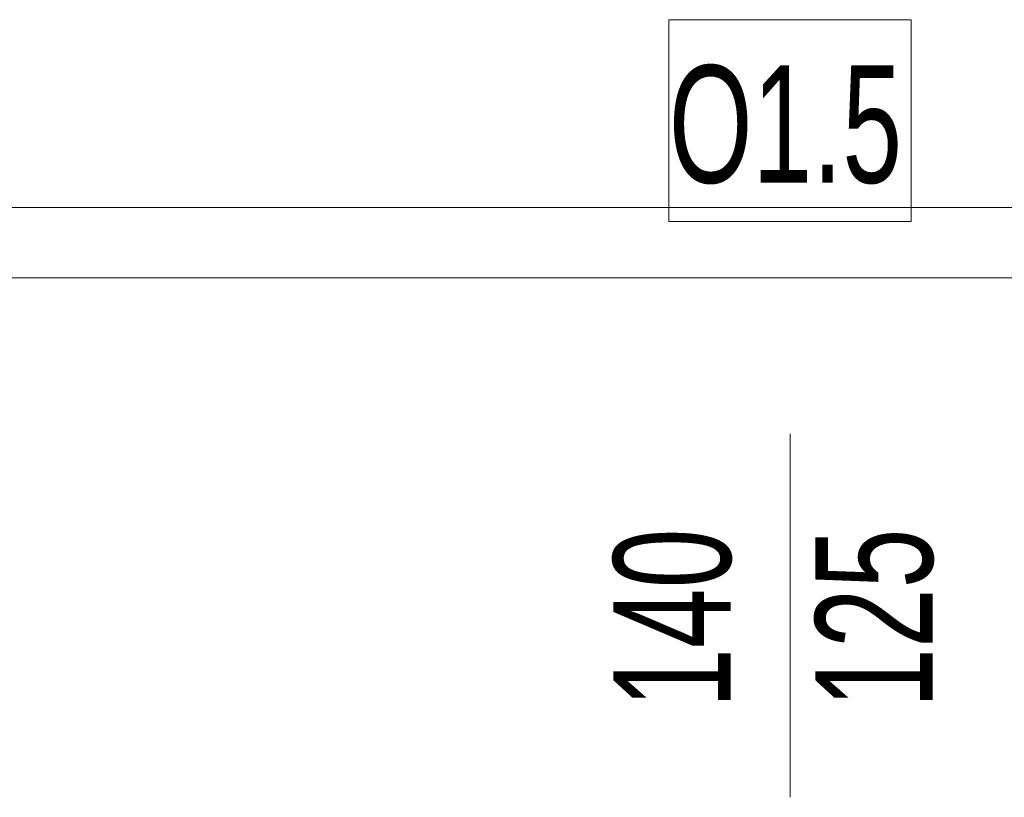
# Model space of a CAD drawing. Header units: centimetres. Extents: x 376 to 6517, y 1901 to 66534.
# Tile 58 of 105: x 1986 to 2070, y 66337 to 66403. Entities that reach past the tile are written whole.
import ezdxf

# ---------------------------------------------------------------- set-up
doc = ezdxf.new("R2010")
doc.units = ezdxf.units.CM
for name, color, linetype, lineweight in [('A-FLOR', 7, 'Continuous', 5), ('A-GLAZ-IDEN', 7, 'Continuous', 5), ('A-WALL', 7, 'Continuous', 35)]:
    doc.layers.add(name, color=color, linetype=linetype, lineweight=lineweight)
doc.styles.add('Arial Narrow_1', font='ARIALN.TTF', dxfattribs={"width": 0.8, "height": 10})

# ---------------------------------------------------------------- blocks, each defined once
blk = doc.blocks.new('OOk oznaczenia okien __NL orneta - Oznaczenie okien znak flip-8779542-__-00_00 Przyziemie PB')
at = {"layer": 'A-GLAZ-IDEN'}
blk.add_line((0, 0.3095), (0, -0.3095), dxfattribs=at)

msp = doc.modelspace()

# ---------------------------------------------------------------- linework, layer by layer
at = {"layer": 'A-FLOR'}
msp.add_line((2244.397, 66381.262), (1765.447, 66381.262), dxfattribs=at)
at = {"layer": 'A-GLAZ-IDEN', "color": 250, "true_color": 0x303030, "flags": 128}
msp.add_lwpolyline([(2041.583, 66403.256), (2062.223, 66403.256), (2062.223, 66386.056), (2041.583, 66386.056)], close=True, dxfattribs=at)
at = {"layer": 'A-WALL', "lineweight": 5}
msp.add_line((2250.397, 66387.262), (1759.447, 66387.262), dxfattribs=at)

# ---------------------------------------------------------------- block references
at = {"layer": 'A-GLAZ-IDEN', "xscale": 49.99999999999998, "yscale": 49.99999999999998, "zscale": 49.99999999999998}
msp.add_blockref('OOk oznaczenia okien __NL orneta - Oznaczenie okien znak flip-8779542-__-00_00 Przyziemie PB', (2051.929, 66352.505), dxfattribs=at)

# ---------------------------------------------------------------- texts
at = {"layer": 'A-GLAZ-IDEN', "color": 250, "true_color": 0x303030, "insert": (2041.583, 66399.366), "char_height": 10, "width": 24.69197, "attachment_point": 1, "style": 'Arial Narrow_1'}
msp.add_mtext('O1.5', dxfattribs=at)
at = {"layer": 'A-GLAZ-IDEN', "char_height": 10, "width": 19.2405, "attachment_point": 1, "rotation": 90, "style": 'Arial Narrow_1'}
for s, insert in [('140', (2036.856, 66344.632)), ('125', (2054.054, 66344.632))]:
    msp.add_mtext(s, dxfattribs=dict(at, insert=insert))

doc.saveas('drawing.dxf')
